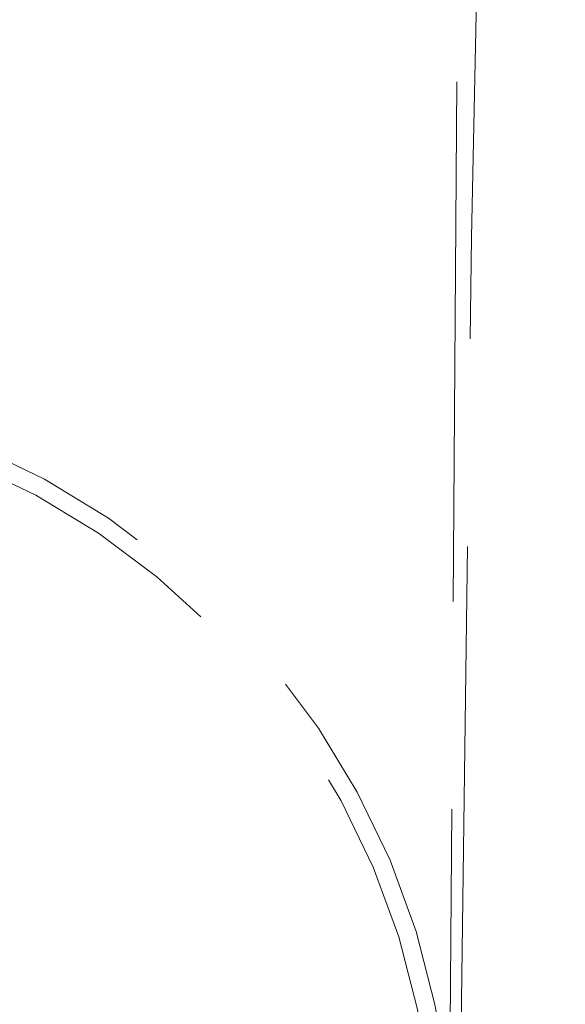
# Model space of a CAD drawing. Extents: x 146022 to 147316, y 438423 to 438809.
# Tile 70 of 256: x 146987.63 to 146988.69, y 438614.73 to 438616.63. Entities that reach past the tile are written whole.
import ezdxf

# ---------------------------------------------------------------- set-up
doc = ezdxf.new("R2010")
doc.units = 0
doc.header["$MEASUREMENT"] = 0
doc.linetypes.add('DGN Style 3', pattern=[1.403934, 1.00281, -0.401124])
for name, color, linetype, lineweight in [('BR_X_SV_Pier', 230, 'DGN Style 3', 0), ('BR_X_SV_Pier_Cap_Bottom', 230, 'DGN Style 3', 0), ('BR_X_SV_Pier_Cap_Top', 230, 'DGN Style 3', 0)]:
    doc.layers.add(name, color=color, linetype=linetype, lineweight=lineweight)

msp = doc.modelspace()

# ---------------------------------------------------------------- linework, layer by layer
at = {"layer": 'BR_X_SV_Pier'}
for centre, radius in [((146986.968, 438614.4267, 1119.1635), 1.4994), ((146986.968, 438614.4267, 1130.1382), 1.4643)]:
    msp.add_circle(centre, radius, dxfattribs=at)
at = {"layer": 'BR_X_SV_Pier_Cap_Bottom'}
msp.add_polyline3d([(146988.486, 438614.6126, 1130.2007), (146988.5068, 438616.2121, 1130.1598), (146988.5275, 438617.217, 1130.1554), (146988.5306, 438619.1873, 1130.1924), (146988.5097, 438621.3179, 1130.1542), (146988.6033, 438628.5395, 1130.1503), (146988.6372, 438635.4811, 1130.0858), (146988.6879, 438642.3759, 1130.1248)], dxfattribs=at)
at = {"layer": 'BR_X_SV_Pier_Cap_Top'}
msp.add_polyline3d([(146988.634, 438642.4485, 1133.5408), (146988.577, 438638.9701, 1133.5806), (146988.5508, 438638.9193, 1133.712), (146988.5685, 438632.0779, 1133.6993), (146988.5374, 438631.9374, 1133.8135), (146988.5086, 438625.0144, 1133.8371), (146988.5272, 438624.9398, 1133.6967), (146988.4997, 438618.0085, 1133.6953), (146988.4881, 438617.9162, 1133.5974), (146988.4636, 438614.3803, 1133.6021)], dxfattribs=at)

doc.saveas('drawing.dxf')
